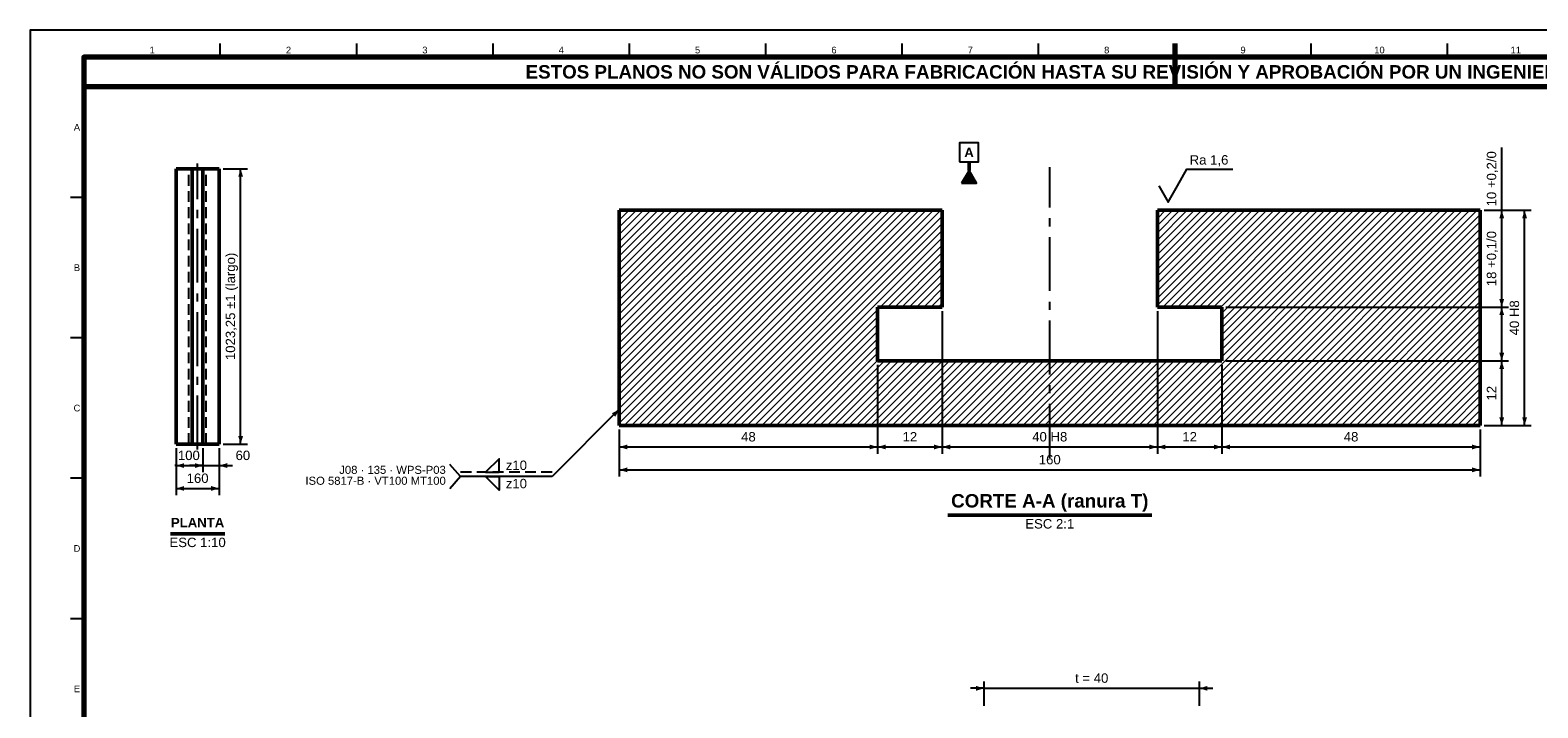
# Model space of a CAD drawing. Header units: millimetres. Extents: x 0 to 841, y 0 to 594.
# Tile 2 of 3: x 0 to 560, y 342 to 594. Entities that reach past the tile are written whole.
import ezdxf
from ezdxf.enums import TextEntityAlignment as Align

# ---------------------------------------------------------------- set-up
doc = ezdxf.new("R2010")
doc.units = ezdxf.units.MM
doc.linetypes.add('EJE', pattern=[31, 20, -4, 3, -4])
doc.linetypes.add('OCULTO', pattern=[6, 4, -2])
for name, color, linetype, lineweight in [('ACH', 7, 'CONTINUOUS', 13), ('COTA', 7, 'CONTINUOUS', 25), ('EJE', 7, 'EJE', 25), ('FINA', 7, 'CONTINUOUS', 25), ('MARCO', 7, 'CONTINUOUS', 70), ('OCU', 7, 'OCULTO', 25), ('TXT', 7, 'CONTINUOUS', 25), ('VIS', 7, 'CONTINUOUS', 50)]:
    doc.layers.add(name, color=color, linetype=linetype, lineweight=lineweight)
doc.styles.add('STD', font='LiberationSans-Regular.ttf')
doc.styles.add('STDB', font='LiberationSans-Bold.ttf')

msp = doc.modelspace()

# ---------------------------------------------------------------- hatches: boundary and pattern name
at = {"layer": 'ACH'}
h = msp.add_hatch(color=7, dxfattribs=at)
h.dxf.hatch_style = 1
h.paths.add_polyline_path([(346.19, 537.08), (351.79, 537.08), (348.99, 541.88)])
h = msp.add_hatch(dxfattribs=at)
h.set_pattern_fill('ANSI31', scale=0.6)
h.paths.add_polyline_path([(538.99, 447.08), (218.99, 447.08), (218.99, 527.08), (338.99, 527.08), (338.99, 491.08), (314.99, 491.08), (314.99, 471.08), (442.99, 471.08), (442.99, 491.08), (418.99, 491.08), (418.99, 527.08), (538.99, 527.08)])

# ---------------------------------------------------------------- linework, layer by layer
at = {"layer": 'COTA'}
for p, q in [((546.99, 491.08), (546.99, 550.44)), ((71.74, 542.49), (80.74, 542.49)), ((78.24, 440.17), (78.24, 542.49)), ((540.49, 527.08), (549.49, 527.08)), ((540.49, 527.08), (557.99, 527.08)), ((546.99, 491.08), (546.99, 527.08)), ((555.49, 447.08), (555.49, 527.08)), ((338.99, 489.58), (338.99, 436.58)), ((338.99, 489.58), (338.99, 436.58)), ((418.99, 489.58), (418.99, 436.58)), ((418.99, 489.58), (418.99, 436.58)), ((444.49, 491.08), (549.49, 491.08)), ((444.49, 491.08), (549.49, 491.08)), ((546.99, 471.08), (546.99, 491.08)), ((444.49, 471.08), (549.49, 471.08)), ((444.49, 471.08), (549.49, 471.08)), ((546.99, 447.08), (546.99, 471.08)), ((314.99, 469.58), (314.99, 436.58)), ((314.99, 469.58), (314.99, 436.58)), ((442.99, 469.58), (442.99, 436.58)), ((442.99, 469.58), (442.99, 436.58)), ((218.99, 453.08), (193.99, 428.08)), ((218.99, 445.58), (218.99, 436.58)), ((218.99, 445.58), (218.99, 428.08)), ((538.99, 445.58), (538.99, 436.58)), ((538.99, 445.58), (538.99, 428.08)), ((540.49, 447.08), (549.49, 447.08)), ((540.49, 447.08), (557.99, 447.08)), ((54.24, 438.67), (54.24, 429.67)), ((54.24, 438.67), (54.24, 421.17)), ((64.24, 438.67), (64.24, 429.67)), ((64.24, 438.67), (64.24, 429.67)), ((70.24, 438.67), (70.24, 429.67)), ((70.24, 438.67), (70.24, 421.17)), ((71.74, 440.17), (80.74, 440.17)), ((218.99, 439.08), (314.99, 439.08)), ((314.99, 439.08), (338.99, 439.08)), ((338.99, 439.08), (418.99, 439.08)), ((418.99, 439.08), (442.99, 439.08)), ((442.99, 439.08), (538.99, 439.08)), ((54.24, 432.17), (53.74, 432.17)), ((54.24, 432.17), (64.24, 432.17)), ((64.24, 432.17), (59.24, 432.17)), ((64.24, 432.17), (70.24, 432.17)), ((70.24, 432.17), (75.24, 432.17)), ((159.99, 428.08), (155.99, 432.58)), ((159.99, 428.08), (155.99, 423.58)), ((193.99, 428.08), (159.99, 428.08)), ((218.99, 430.58), (538.99, 430.58)), ((54.24, 423.67), (70.24, 423.67)), ((354.59, 349.38), (349.59, 349.38)), ((354.59, 342.88), (354.59, 351.88)), ((354.59, 349.38), (434.59, 349.38)), ((434.59, 342.88), (434.59, 351.88)), ((434.59, 349.38), (439.59, 349.38))]:
    msp.add_line(p, q, dxfattribs=at)
for points in [[(345.49, 545.08), (352.49, 545.08), (352.49, 552.08), (345.49, 552.08)], [(346.19, 537.08), (351.79, 537.08), (348.99, 541.88)], [(174.29, 429.68), (174.29, 434.68), (169.29, 429.68)], [(174.29, 428.08), (174.29, 423.08), (169.29, 428.08)]]:
    msp.add_lwpolyline(points, close=True, dxfattribs=at)
for points in [[(426.49, 536.18), (429.99, 542.28), (446.98, 542.28)], [(419.49, 536.18), (422.99, 530.08), (426.49, 536.18)]]:
    msp.add_lwpolyline(points, dxfattribs=at)
for points in [[(78.24, 542.49), (77.34, 539.49), (79.14, 539.49)], [(546.99, 527.08), (546.09, 524.08), (547.89, 524.08)], [(555.49, 527.08), (554.59, 524.08), (556.39, 524.08)], [(546.99, 491.08), (547.89, 494.08), (546.09, 494.08)], [(546.99, 491.08), (546.09, 488.08), (547.89, 488.08)], [(546.99, 471.08), (547.89, 474.08), (546.09, 474.08)], [(546.99, 471.08), (546.09, 468.08), (547.89, 468.08)], [(218.99, 453.08), (216.24, 451.59), (217.51, 450.32)], [(546.99, 447.08), (547.89, 450.08), (546.09, 450.08)], [(555.49, 447.08), (556.39, 450.08), (554.59, 450.08)], [(78.24, 440.17), (79.14, 443.17), (77.34, 443.17)], [(218.99, 439.08), (221.99, 438.18), (221.99, 439.98)], [(314.99, 439.08), (311.99, 439.98), (311.99, 438.18)], [(314.99, 439.08), (317.99, 438.18), (317.99, 439.98)], [(338.99, 439.08), (335.99, 439.98), (335.99, 438.18)], [(338.99, 439.08), (341.99, 438.18), (341.99, 439.98)], [(418.99, 439.08), (415.99, 439.98), (415.99, 438.18)], [(418.99, 439.08), (421.99, 438.18), (421.99, 439.98)], [(442.99, 439.08), (439.99, 439.98), (439.99, 438.18)], [(442.99, 439.08), (445.99, 438.18), (445.99, 439.98)], [(538.99, 439.08), (535.99, 439.98), (535.99, 438.18)], [(54.24, 432.17), (57.24, 431.27), (57.24, 433.07)], [(64.24, 432.17), (61.24, 433.07), (61.24, 431.27)], [(64.24, 432.17), (61.24, 433.07), (61.24, 431.27)], [(70.24, 432.17), (73.24, 431.27), (73.24, 433.07)], [(218.99, 430.58), (221.99, 429.68), (221.99, 431.48)], [(538.99, 430.58), (535.99, 431.48), (535.99, 429.68)], [(54.24, 423.67), (57.24, 422.77), (57.24, 424.57)], [(70.24, 423.67), (67.24, 424.57), (67.24, 422.77)], [(354.59, 349.38), (351.59, 350.28), (351.59, 348.48)], [(434.59, 349.38), (437.59, 348.48), (437.59, 350.28)]]:
    msp.add_solid(points, dxfattribs=at)
at = {"layer": 'EJE'}
for p, q in [((62.24, 438.17), (62.24, 544.49)), ((378.99, 435.08), (378.99, 543.08))]:
    msp.add_line(p, q, dxfattribs=at)
at = {"layer": 'FINA'}
for p, q in [((70.69, 584), (70.69, 589)), ((121.38, 584), (121.38, 589)), ((172.06, 584), (172.06, 589)), ((222.75, 584), (222.75, 589)), ((273.44, 584), (273.44, 589)), ((324.12, 584), (324.12, 589)), ((374.81, 584), (374.81, 589)), ((425.5, 584), (425.5, 589)), ((476.19, 584), (476.19, 589)), ((526.88, 584), (526.88, 589)), ((20, 531.82), (15, 531.82)), ((20, 479.64), (15, 479.64)), ((20, 427.45), (15, 427.45)), ((20, 375.27), (15, 375.27))]:
    msp.add_line(p, q, dxfattribs=at)
msp.add_lwpolyline([(0, 0), (841, 0), (841, 594), (0, 594)], close=True, dxfattribs=at)
at = {"layer": 'MARCO'}
msp.add_line((425.5, 589), (425.5, 574), dxfattribs=at)
for points in [[(20, 10), (831, 10), (831, 584), (20, 584)], [(20, 573), (831, 573), (831, 584), (20, 584)]]:
    msp.add_lwpolyline(points, close=True, dxfattribs=at)
at = {"layer": 'OCU'}
msp.add_line((193.99, 429.68), (159.99, 429.68), dxfattribs=at)
for points in [[(54.24, 440.17), (54.24, 542.49)], [(54.24, 542.49), (70.24, 542.49)], [(59.04, 542.49), (60.24, 542.49)], [(59.04, 542.49), (60.24, 542.49)], [(59.04, 440.17), (59.04, 542.49)], [(59.04, 440.17), (59.04, 542.49)], [(60.24, 440.17), (60.24, 542.49)], [(64.24, 542.49), (65.44, 542.49)], [(64.24, 542.49), (65.44, 542.49)], [(64.24, 440.17), (64.24, 542.49)], [(65.44, 440.17), (65.44, 542.49)], [(65.44, 440.17), (65.44, 542.49)], [(70.24, 440.17), (70.24, 542.49)], [(54.24, 440.17), (70.24, 440.17)], [(59.04, 440.17), (60.24, 440.17)], [(59.04, 440.17), (60.24, 440.17)], [(64.24, 440.17), (65.44, 440.17)], [(64.24, 440.17), (65.44, 440.17)]]:
    msp.add_lwpolyline(points, dxfattribs=at)
at = {"layer": 'VIS'}
for p, q in [((348.99, 541.88), (348.99, 545.08)), ((341.11, 413.68), (416.88, 413.68)), ((52.12, 406.77), (72.37, 406.77))]:
    msp.add_line(p, q, dxfattribs=at)
for points in [[(54.24, 440.17), (54.24, 542.49)], [(54.24, 542.49), (60.24, 542.49)], [(60.24, 440.17), (60.24, 542.49)], [(60.24, 542.49), (64.24, 542.49)], [(64.24, 542.49), (70.24, 542.49)], [(64.24, 440.17), (64.24, 542.49)], [(70.24, 440.17), (70.24, 542.49)], [(218.99, 447.08), (218.99, 527.08)], [(338.99, 527.08), (218.99, 527.08)], [(338.99, 491.08), (338.99, 527.08)], [(538.99, 527.08), (418.99, 527.08)], [(418.99, 491.08), (418.99, 527.08)], [(538.99, 447.08), (538.99, 527.08)], [(314.99, 471.08), (314.99, 491.08)], [(338.99, 491.08), (314.99, 491.08)], [(442.99, 491.08), (418.99, 491.08)], [(442.99, 471.08), (442.99, 491.08)], [(442.99, 471.08), (314.99, 471.08)], [(538.99, 447.08), (218.99, 447.08)], [(54.24, 440.17), (60.24, 440.17)], [(60.24, 440.17), (64.24, 440.17)], [(64.24, 440.17), (70.24, 440.17)]]:
    msp.add_lwpolyline(points, dxfattribs=at)

# ---------------------------------------------------------------- texts
at = {"layer": 'TXT'}
for s, height, style, p in [('1', 2.5, 'STD', (45.34, 586.6)), ('2', 2.5, 'STD', (96.03, 586.6)), ('3', 2.5, 'STD', (146.72, 586.6)), ('4', 2.5, 'STD', (197.41, 586.6)), ('5', 2.5, 'STD', (248.09, 586.6)), ('6', 2.5, 'STD', (298.78, 586.6)), ('7', 2.5, 'STD', (349.47, 586.6)), ('8', 2.5, 'STD', (400.16, 586.6)), ('9', 2.5, 'STD', (450.84, 586.6)), ('10', 2.5, 'STD', (501.53, 586.6)), ('11', 2.5, 'STD', (552.22, 586.6)), ('ESTOS PLANOS NO SON VÁLIDOS PARA FABRICACIÓN HASTA SU REVISIÓN Y APROBACIÓN POR UN INGENIERO CALCULISTA HABILITADO.', 5, 'STDB', (425.5, 578.5)), ('A', 2.5, 'STD', (17.4, 557.91)), ('A', 3.5, 'STDB', (348.99, 548.58)), ('B', 2.5, 'STD', (17.4, 505.73)), ('C', 2.5, 'STD', (17.4, 453.55)), ('D', 2.5, 'STD', (17.4, 401.36)), ('E', 2.5, 'STD', (17.4, 349.18))]:
    msp.add_text(s, height=height, dxfattribs=dict(at, style=style)).set_placement(p, align=Align.MIDDLE_CENTER)
at = {"layer": 'TXT', "style": 'STD'}
msp.add_text('Ra 1,6', height=3.5, dxfattribs=at).set_placement((430.99, 542.98), align=Align.BOTTOM_LEFT)
for s, p in [('10 +0,2/0', (545.99, 538.76)), ('18 +0,1/0', (545.99, 509.08)), ('1023,25 ±1 (largo)', (77.24, 491.33)), ('40 H8', (554.49, 487.08)), ('12', (545.99, 459.08))]:
    msp.add_text(s, height=3.5, rotation=90, dxfattribs=at).set_placement(p, align=Align.BOTTOM_CENTER)
at = {"layer": 'TXT'}
for s, height, style, p in [('48', 3.5, 'STD', (266.99, 440.08)), ('12', 3.5, 'STD', (326.99, 440.08)), ('40 H8', 3.5, 'STD', (378.99, 440.08)), ('12', 3.5, 'STD', (430.99, 440.08)), ('48', 3.5, 'STD', (490.99, 440.08)), ('100', 3.5, 'STD', (58.99, 433.17)), ('60', 3.5, 'STD', (79.07, 433.17)), ('160', 3.5, 'STD', (378.99, 431.58)), ('160', 3.5, 'STD', (62.24, 424.67)), ('CORTE A-A (ranura T)', 5, 'STDB', (378.99, 415.08)), ('PLANTA', 3.5, 'STDB', (62.24, 408.17)), ('t = 40', 3.5, 'STD', (394.59, 350.38))]:
    msp.add_text(s, height=height, dxfattribs=dict(at, style=style)).set_placement(p, align=Align.BOTTOM_CENTER)
at = {"layer": 'TXT', "style": 'STD'}
for s, p in [('J08 · 135 · WPS-P03', (154.49, 432.08)), ('ISO 5817-B · VT100 MT100', (154.49, 428.03))]:
    msp.add_text(s, height=3, dxfattribs=at).set_placement(p, align=Align.TOP_RIGHT)
for p in [(176.79, 432.28), (176.79, 425.48)]:
    msp.add_text('z10', height=3.5, dxfattribs=at).set_placement(p, align=Align.MIDDLE_LEFT)
for s, p in [('ESC 2:1', (378.99, 412.28)), ('ESC 1:10', (62.24, 405.37))]:
    msp.add_text(s, height=3.5, dxfattribs=at).set_placement(p, align=Align.TOP_CENTER)

doc.saveas('drawing.dxf')
